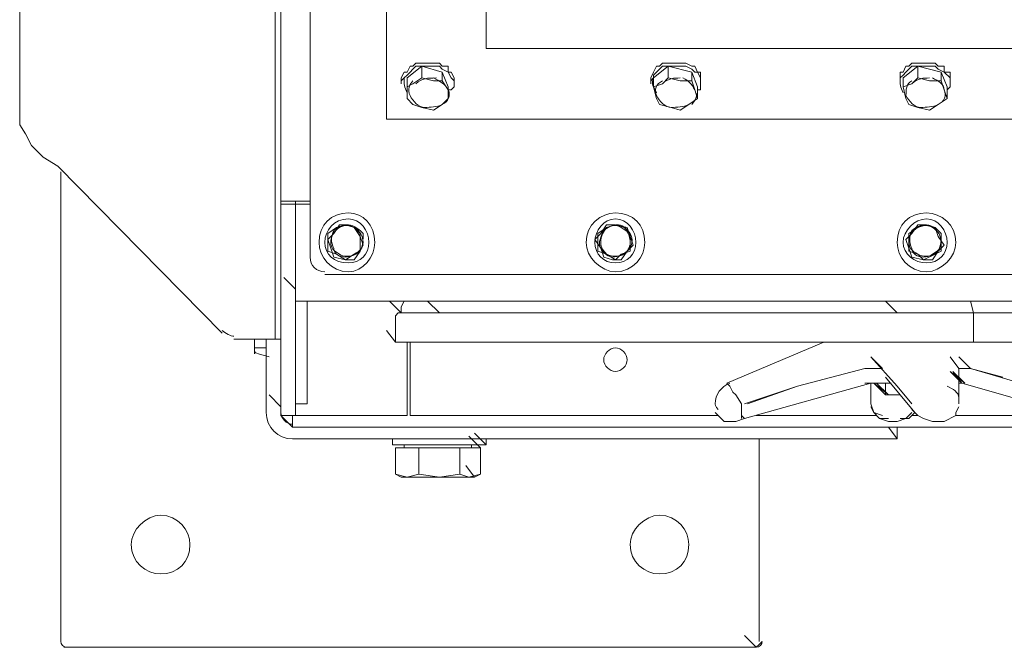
# Model space of a CAD drawing. Header units: millimetres. Extents: x -300186 to 535068, y -28581 to 763298.
# Tile 254 of 256: x 12498 to 12894, y 190009 to 190261. Entities that reach past the tile are written whole.
import ezdxf

# ---------------------------------------------------------------- set-up
doc = ezdxf.new("R2010")
doc.units = ezdxf.units.MM
doc.header["$LTSCALE"] = 10
doc.layers.add('koty', color=6, linetype='Continuous', lineweight=9)
doc.layers.add('NS_tenka', color=252, linetype='Continuous', lineweight=18)
doc.layers.add('popisky', color=6, linetype='Continuous')

# ---------------------------------------------------------------- blocks, each defined once
blk = doc.blocks.new('A$C12ac11e3')
at = {"layer": 'NS_tenka'}
for p, q in [((-952.32, 3786.46), (-952.32, 5357.31)), ((-940.53, 4814.05), (-940.53, 3764.07)), ((-954.67, 3731.07), (-954.67, 4789.31)), ((-1057.2, 3817.1), (-1057.2, 4704.46)), ((-909.89, 4284.94), (-909.89, 3819.46)), ((-869.83, 4256.65), (-869.83, 3847.74)), ((-869.83, 3847.74), (-17.82, 3847.74)), ((-17.82, 3847.74), (-869.83, 3847.74)), ((-869.83, 3847.74), (-869.83, 3847.74)), ((-901.64, 3835.96), (-895.75, 3840.67)), ((-901.64, 3838.31), (-900.46, 3840.67)), ((-900.46, 3840.67), (-899.29, 3840.67)), ((-900.46, 3838.31), (-899.29, 3839.49)), ((-899.29, 3840.67), (-898.11, 3841.85)), ((-899.29, 3839.49), (-898.11, 3840.67)), ((-898.11, 3841.85), (-895.75, 3841.85)), ((-898.11, 3840.67), (-895.75, 3840.67)), ((-895.75, 3841.85), (-894.57, 3841.85)), ((-895.75, 3840.67), (-895.75, 3835.96)), ((-895.75, 3840.67), (-887.5, 3838.31)), ((-895.75, 3840.67), (-894.57, 3840.67)), ((-894.57, 3841.85), (-892.22, 3841.85)), ((-894.57, 3840.67), (-892.22, 3840.67)), ((-892.22, 3841.85), (-891.04, 3841.85)), ((-892.22, 3840.67), (-891.04, 3840.67)), ((-891.04, 3841.85), (-888.68, 3841.85)), ((-891.04, 3840.67), (-888.68, 3840.67)), ((-888.68, 3841.85), (-887.5, 3840.67)), ((-888.68, 3840.67), (-887.5, 3839.49)), ((-887.5, 3840.67), (-885.14, 3840.67)), ((-887.5, 3839.49), (-885.14, 3838.31)), ((-885.14, 3840.67), (-885.14, 3838.31)), ((-802.65, 3835.96), (-796.76, 3840.67)), ((-802.65, 3838.31), (-801.48, 3840.67)), ((-801.48, 3840.67), (-800.3, 3840.67)), ((-801.48, 3838.31), (-800.3, 3839.49)), ((-800.3, 3840.67), (-799.12, 3841.85)), ((-800.3, 3839.49), (-799.12, 3840.67)), ((-799.12, 3841.85), (-796.76, 3841.85)), ((-799.12, 3840.67), (-796.76, 3840.67)), ((-796.76, 3841.85), (-794.41, 3841.85)), ((-796.76, 3840.67), (-796.76, 3835.96)), ((-796.76, 3840.67), (-787.33, 3838.31)), ((-796.76, 3840.67), (-794.41, 3840.67)), ((-794.41, 3841.85), (-793.23, 3841.85)), ((-794.41, 3840.67), (-793.23, 3840.67)), ((-793.23, 3841.85), (-790.87, 3841.85)), ((-793.23, 3840.67), (-790.87, 3840.67)), ((-790.87, 3841.85), (-789.69, 3841.85)), ((-790.87, 3840.67), (-789.69, 3840.67)), ((-789.69, 3841.85), (-787.33, 3840.67)), ((-789.69, 3840.67), (-787.33, 3839.49)), ((-787.33, 3840.67), (-786.16, 3840.67)), ((-787.33, 3839.49), (-786.16, 3838.31)), ((-786.16, 3840.67), (-784.98, 3838.31)), ((-702.49, 3835.96), (-696.6, 3840.67)), ((-702.49, 3838.31), (-701.31, 3840.67)), ((-701.31, 3840.67), (-700.13, 3840.67)), ((-701.31, 3838.31), (-700.13, 3839.49)), ((-700.13, 3840.67), (-698.95, 3841.85)), ((-700.13, 3839.49), (-698.95, 3840.67)), ((-698.95, 3841.85), (-696.6, 3841.85)), ((-698.95, 3840.67), (-696.6, 3840.67)), ((-696.6, 3841.85), (-694.24, 3841.85)), ((-696.6, 3840.67), (-696.6, 3835.96)), ((-696.6, 3840.67), (-687.17, 3838.31)), ((-696.6, 3840.67), (-694.24, 3840.67)), ((-694.24, 3841.85), (-693.06, 3841.85)), ((-694.24, 3840.67), (-693.06, 3840.67)), ((-693.06, 3841.85), (-690.7, 3841.85)), ((-693.06, 3840.67), (-690.7, 3840.67)), ((-690.7, 3841.85), (-689.53, 3841.85)), ((-690.7, 3840.67), (-689.53, 3840.67)), ((-689.53, 3841.85), (-688.35, 3840.67)), ((-689.53, 3840.67), (-688.35, 3839.49)), ((-688.35, 3840.67), (-685.99, 3840.67)), ((-688.35, 3839.49), (-685.99, 3838.31)), ((-685.99, 3840.67), (-685.99, 3838.31)), ((-904, 3835.96), (-902.82, 3838.31)), ((-904, 3835.96), (-904, 3833.6)), ((-904, 3834.78), (-902.82, 3835.96)), ((-904, 3835.96), (-904, 3835.96)), ((-902.82, 3838.31), (-901.64, 3838.31)), ((-902.82, 3835.96), (-901.64, 3837.13)), ((-901.64, 3837.13), (-900.46, 3838.31)), ((-901.64, 3832.42), (-901.64, 3835.96)), ((-895.75, 3835.96), (-899.29, 3833.6)), ((-891.04, 3834.78), (-895.75, 3835.96)), ((-895.75, 3835.96), (-895.75, 3835.96)), ((-887.5, 3838.31), (-887.5, 3834.78)), ((-887.5, 3838.31), (-885.14, 3832.42)), ((-885.14, 3838.31), (-885.14, 3838.31)), ((-885.14, 3838.31), (-883.97, 3835.96)), ((-885.14, 3838.31), (-883.97, 3838.31)), ((-883.97, 3838.31), (-882.79, 3835.96)), ((-883.97, 3835.96), (-882.79, 3834.78)), ((-882.79, 3833.6), (-882.79, 3835.96)), ((-882.79, 3835.96), (-882.79, 3835.96)), ((-882.79, 3835.96), (-882.79, 3835.96)), ((-803.83, 3835.96), (-802.65, 3838.31)), ((-803.83, 3835.96), (-803.83, 3833.6)), ((-803.83, 3834.78), (-802.65, 3835.96)), ((-803.83, 3835.96), (-803.83, 3835.96)), ((-802.65, 3837.13), (-801.48, 3838.31)), ((-802.65, 3838.31), (-802.65, 3838.31)), ((-802.65, 3835.96), (-802.65, 3837.13)), ((-802.65, 3832.42), (-802.65, 3835.96)), ((-796.76, 3835.96), (-799.12, 3833.6)), ((-792.05, 3834.78), (-796.76, 3835.96)), ((-796.76, 3835.96), (-796.76, 3835.96)), ((-787.33, 3838.31), (-787.33, 3834.78)), ((-787.33, 3838.31), (-784.98, 3832.42)), ((-786.16, 3838.31), (-784.98, 3838.31)), ((-784.98, 3838.31), (-783.8, 3835.96)), ((-784.98, 3838.31), (-783.8, 3838.31)), ((-783.8, 3838.31), (-783.8, 3835.96)), ((-783.8, 3833.6), (-783.8, 3835.96)), ((-783.8, 3835.96), (-783.8, 3835.96)), ((-783.8, 3835.96), (-783.8, 3834.78)), ((-783.8, 3835.96), (-783.8, 3835.96)), ((-703.67, 3835.96), (-703.67, 3838.31)), ((-703.67, 3838.31), (-702.49, 3838.31)), ((-703.67, 3835.96), (-702.49, 3837.13)), ((-703.67, 3835.96), (-703.67, 3833.6)), ((-703.67, 3834.78), (-703.67, 3835.96)), ((-703.67, 3835.96), (-703.67, 3835.96)), ((-702.49, 3837.13), (-701.31, 3838.31)), ((-702.49, 3832.42), (-702.49, 3835.96)), ((-696.6, 3835.96), (-698.95, 3833.6)), ((-691.88, 3834.78), (-696.6, 3835.96)), ((-696.6, 3835.96), (-696.6, 3835.96)), ((-687.17, 3838.31), (-687.17, 3834.78)), ((-687.17, 3838.31), (-684.81, 3832.42)), ((-685.99, 3838.31), (-685.99, 3838.31)), ((-685.99, 3838.31), (-683.63, 3835.96)), ((-685.99, 3838.31), (-683.63, 3838.31)), ((-683.63, 3838.31), (-683.63, 3835.96)), ((-683.63, 3833.6), (-683.63, 3835.96)), ((-683.63, 3835.96), (-683.63, 3835.96)), ((-683.63, 3835.96), (-683.63, 3834.78)), ((-683.63, 3835.96), (-683.63, 3835.96)), ((-904, 3833.6), (-904, 3833.6)), ((-899.29, 3833.6), (-901.64, 3832.42)), ((-901.64, 3832.42), (-901.64, 3827.71)), ((-887.5, 3834.78), (-891.04, 3834.78)), ((-885.14, 3831.24), (-887.5, 3834.78)), ((-887.5, 3834.78), (-887.5, 3834.78)), ((-885.14, 3832.42), (-885.14, 3827.71)), ((-885.14, 3827.71), (-885.14, 3831.24)), ((-883.97, 3831.24), (-885.14, 3831.24)), ((-882.79, 3832.42), (-883.97, 3831.24)), ((-882.79, 3834.78), (-882.79, 3833.6)), ((-882.79, 3833.6), (-882.79, 3832.42)), ((-803.83, 3833.6), (-803.83, 3833.6)), ((-799.12, 3833.6), (-802.65, 3832.42)), ((-802.65, 3832.42), (-801.48, 3827.71)), ((-787.33, 3834.78), (-792.05, 3834.78)), ((-786.16, 3831.24), (-787.33, 3834.78)), ((-787.33, 3834.78), (-787.33, 3834.78)), ((-784.98, 3827.71), (-786.16, 3831.24)), ((-784.98, 3832.42), (-784.98, 3827.71)), ((-783.8, 3831.24), (-784.98, 3831.24)), ((-783.8, 3834.78), (-783.8, 3833.6)), ((-783.8, 3833.6), (-783.8, 3832.42)), ((-783.8, 3832.42), (-783.8, 3831.24)), ((-703.67, 3833.6), (-703.67, 3833.6)), ((-698.95, 3833.6), (-702.49, 3832.42)), ((-702.49, 3832.42), (-701.31, 3827.71)), ((-687.17, 3834.78), (-691.88, 3834.78)), ((-685.99, 3831.24), (-687.17, 3834.78)), ((-687.17, 3834.78), (-687.17, 3834.78)), ((-684.81, 3827.71), (-685.99, 3831.24)), ((-684.81, 3832.42), (-684.81, 3827.71)), ((-683.63, 3832.42), (-684.81, 3831.24)), ((-683.63, 3834.78), (-683.63, 3833.6)), ((-683.63, 3833.6), (-683.63, 3832.42)), ((-901.64, 3827.71), (-901.64, 3827.71)), ((-901.64, 3827.71), (-899.29, 3825.35)), ((-887.5, 3825.35), (-885.14, 3827.71)), ((-885.14, 3827.71), (-885.14, 3827.71)), ((-801.48, 3827.71), (-801.48, 3827.71)), ((-801.48, 3827.71), (-800.3, 3825.35)), ((-788.51, 3825.35), (-784.98, 3827.71)), ((-784.98, 3827.71), (-784.98, 3827.71)), ((-701.31, 3827.71), (-701.31, 3827.71)), ((-701.31, 3827.71), (-700.13, 3825.35)), ((-688.35, 3825.35), (-684.81, 3827.71)), ((-684.81, 3827.71), (-684.81, 3827.71)), ((-899.29, 3825.35), (-895.75, 3824.17)), ((-895.75, 3824.17), (-891.04, 3822.99)), ((-891.04, 3822.99), (-887.5, 3825.35)), ((-800.3, 3825.35), (-795.58, 3824.17)), ((-795.58, 3824.17), (-792.05, 3822.99)), ((-792.05, 3822.99), (-788.51, 3825.35)), ((-700.13, 3825.35), (-696.6, 3824.17)), ((-696.6, 3824.17), (-691.88, 3822.99)), ((-691.88, 3822.99), (-688.35, 3825.35)), ((-909.89, 3819.46), (22.25, 3819.46)), ((-1054.84, 3813.56), (-1057.2, 3817.1)), ((-1052.48, 3808.85), (-1054.84, 3813.56)), ((-1047.77, 3804.14), (-1052.48, 3808.85)), ((-1041.88, 3800.6), (-1047.77, 3804.14)), ((-975.88, 3733.43), (-1041.88, 3800.6)), ((-1041.88, 3800.6), (-1041.88, 3800.6)), ((-1040.7, 3798.25), (-1040.7, 3609.7)), ((-941.71, 3786.46), (-952.32, 3786.46)), ((-952.32, 3786.46), (-952.32, 3785.28)), ((-946.42, 3785.28), (-952.32, 3785.28)), ((-952.32, 3785.28), (-952.32, 3712.22)), ((-952.32, 3785.28), (-952.32, 3785.28)), ((-946.42, 3785.28), (-946.42, 3786.46)), ((-946.42, 3786.46), (-946.42, 3786.46)), ((-946.42, 3712.22), (-946.42, 3785.28)), ((-940.53, 3785.28), (-946.42, 3785.28)), ((-946.42, 3785.28), (-946.42, 3755.82)), ((-940.53, 3786.46), (-941.71, 3786.46)), ((-929.92, 3775.86), (-933.46, 3773.5)), ((-928.75, 3777.03), (-931.1, 3773.5)), ((-926.39, 3777.03), (-929.92, 3775.86)), ((-925.21, 3777.03), (-928.75, 3777.03)), ((-922.85, 3775.86), (-926.39, 3777.03)), ((-922.85, 3775.86), (-925.21, 3777.03)), ((-920.5, 3773.5), (-922.85, 3775.86)), ((-920.5, 3772.32), (-922.85, 3775.86)), ((-821.51, 3775.86), (-825.04, 3773.5)), ((-821.51, 3777.03), (-823.87, 3773.5)), ((-817.97, 3777.03), (-821.51, 3775.86)), ((-817.97, 3777.03), (-821.51, 3777.03)), ((-815.62, 3775.86), (-817.97, 3777.03)), ((-813.26, 3775.86), (-817.97, 3777.03)), ((-812.08, 3773.5), (-815.62, 3775.86)), ((-812.08, 3772.32), (-813.26, 3775.86)), ((-696.6, 3775.86), (-700.13, 3773.5)), ((-696.6, 3777.03), (-698.95, 3773.5)), ((-694.24, 3777.03), (-696.6, 3775.86)), ((-693.06, 3777.03), (-696.6, 3777.03)), ((-689.53, 3775.86), (-694.24, 3777.03)), ((-689.53, 3775.86), (-693.06, 3777.03)), ((-687.17, 3773.5), (-689.53, 3775.86)), ((-688.35, 3772.32), (-689.53, 3775.86)), ((-933.46, 3773.5), (-933.46, 3769.96)), ((-931.1, 3773.5), (-933.46, 3771.14)), ((-920.5, 3769.96), (-920.5, 3773.5)), ((-919.32, 3768.78), (-920.5, 3772.32)), ((-823.87, 3773.5), (-826.22, 3771.14)), ((-825.04, 3773.5), (-825.04, 3769.96)), ((-812.08, 3769.96), (-812.08, 3773.5)), ((-810.9, 3768.78), (-812.08, 3772.32)), ((-698.95, 3773.5), (-701.31, 3771.14)), ((-700.13, 3773.5), (-700.13, 3769.96)), ((-685.99, 3768.78), (-688.35, 3772.32)), ((-687.17, 3769.96), (-687.17, 3773.5)), ((-933.46, 3771.14), (-932.28, 3767.61)), ((-933.46, 3769.96), (-933.46, 3766.43)), ((-920.5, 3766.43), (-920.5, 3769.96)), ((-920.5, 3766.43), (-919.32, 3768.78)), ((-826.22, 3771.14), (-823.87, 3767.61)), ((-825.04, 3769.96), (-825.04, 3766.43)), ((-813.26, 3766.43), (-810.9, 3768.78)), ((-812.08, 3766.43), (-812.08, 3769.96)), ((-701.31, 3771.14), (-700.13, 3767.61)), ((-700.13, 3769.96), (-700.13, 3766.43)), ((-688.35, 3766.43), (-685.99, 3768.78)), ((-687.17, 3766.43), (-687.17, 3769.96)), ((-940.53, 3764.07), (-940.53, 3764.07)), ((-933.46, 3766.43), (-929.92, 3765.25)), ((-932.28, 3767.61), (-931.1, 3764.07)), ((-931.1, 3764.07), (-926.39, 3762.89)), ((-929.92, 3765.25), (-926.39, 3762.89)), ((-926.39, 3762.89), (-922.85, 3765.25)), ((-922.85, 3765.25), (-920.5, 3766.43)), ((-922.85, 3762.89), (-920.5, 3766.43)), ((-825.04, 3766.43), (-821.51, 3765.25)), ((-823.87, 3767.61), (-822.69, 3764.07)), ((-822.69, 3764.07), (-819.15, 3762.89)), ((-821.51, 3765.25), (-817.97, 3762.89)), ((-817.97, 3762.89), (-815.62, 3765.25)), ((-815.62, 3765.25), (-812.08, 3766.43)), ((-815.62, 3762.89), (-813.26, 3766.43)), ((-700.13, 3767.61), (-698.95, 3764.07)), ((-700.13, 3766.43), (-696.6, 3765.25)), ((-698.95, 3764.07), (-694.24, 3762.89)), ((-696.6, 3765.25), (-694.24, 3762.89)), ((-694.24, 3762.89), (-689.53, 3765.25)), ((-690.7, 3762.89), (-688.35, 3766.43)), ((-689.53, 3765.25), (-687.17, 3766.43)), ((-926.39, 3762.89), (-922.85, 3762.89)), ((-819.15, 3762.89), (-815.62, 3762.89)), ((-694.24, 3762.89), (-690.7, 3762.89)), ((-934.64, 3757), (46.99, 3757)), ((-946.42, 3751.11), (-951.14, 3755.82)), ((-951.14, 3755.82), (-951.14, 3755.82)), ((-946.42, 3746.39), (-946.42, 3755.82)), ((-946.42, 3755.82), (-946.42, 3755.82)), ((-946.42, 3746.39), (-941.71, 3746.39)), ((-941.71, 3746.39), (-941.71, 3718.11)), ((54.06, 3746.39), (-941.71, 3746.39)), ((-941.71, 3746.39), (-941.71, 3746.39)), ((-904, 3741.68), (-908.71, 3746.39)), ((-908.71, 3746.39), (-908.71, 3746.39)), ((-904, 3741.68), (-908.71, 3746.39)), ((-908.71, 3746.39), (-908.71, 3746.39)), ((-902.82, 3746.39), (-904, 3744.04)), ((-904, 3744.04), (-902.82, 3746.39)), ((-888.68, 3741.68), (-893.39, 3746.39)), ((-893.39, 3746.39), (-893.39, 3746.39)), ((-704.84, 3741.68), (-709.56, 3746.39)), ((-709.56, 3746.39), (-709.56, 3746.39)), ((-675.38, 3746.39), (-674.21, 3741.68)), ((-905.18, 3741.68), (-906.36, 3740.5)), ((-906.36, 3740.5), (-905.18, 3741.68)), ((-906.36, 3740.5), (-906.36, 3729.9)), ((-906.36, 3729.9), (-906.36, 3740.5)), ((-905.18, 3741.68), (-904, 3741.68)), ((-904, 3744.04), (-904, 3741.68)), ((-904, 3741.68), (-904, 3744.04)), ((-904, 3741.68), (-904, 3741.68)), ((-904, 3741.68), (-901.64, 3741.68)), ((-901.64, 3741.68), (-904, 3741.68)), ((-904, 3741.68), (-904, 3741.68)), ((-904, 3741.68), (-904, 3741.68)), ((-904, 3741.68), (-904, 3741.68)), ((-902.82, 3741.68), (-904, 3741.68)), ((-899.29, 3741.68), (-902.82, 3741.68)), ((-901.64, 3741.68), (-900.46, 3741.68)), ((-899.29, 3741.68), (-901.64, 3741.68)), ((-900.46, 3741.68), (-896.93, 3741.68)), ((-896.93, 3741.68), (-899.29, 3741.68)), ((-896.93, 3741.68), (-899.29, 3741.68)), ((-896.93, 3741.68), (-893.39, 3741.68)), ((-892.22, 3741.68), (-896.93, 3741.68)), ((-894.57, 3741.68), (-896.93, 3741.68)), ((-885.14, 3741.68), (-894.57, 3741.68)), ((-893.39, 3741.68), (-888.68, 3741.68)), ((-887.5, 3741.68), (-892.22, 3741.68)), ((-888.68, 3741.68), (-887.5, 3741.68)), ((-888.68, 3741.68), (-876.9, 3741.68)), ((-887.5, 3741.68), (-887.5, 3741.68)), ((-876.9, 3741.68), (-887.5, 3741.68)), ((-874.54, 3741.68), (-885.14, 3741.68)), ((-876.9, 3741.68), (-863.93, 3741.68)), ((-863.93, 3741.68), (-876.9, 3741.68)), ((-862.75, 3741.68), (-874.54, 3741.68)), ((-863.93, 3741.68), (-849.79, 3741.68)), ((-848.61, 3741.68), (-863.93, 3741.68)), ((-849.79, 3741.68), (-862.75, 3741.68)), ((-849.79, 3741.68), (-832.12, 3741.68)), ((-834.47, 3741.68), (-849.79, 3741.68)), ((-832.12, 3741.68), (-848.61, 3741.68)), ((-817.97, 3741.68), (-834.47, 3741.68)), ((-832.12, 3741.68), (-813.26, 3741.68)), ((-812.08, 3741.68), (-832.12, 3741.68)), ((-799.12, 3741.68), (-817.97, 3741.68)), ((-813.26, 3741.68), (-793.23, 3741.68)), ((-792.05, 3741.68), (-812.08, 3741.68)), ((-780.26, 3741.68), (-799.12, 3741.68)), ((-793.23, 3741.68), (-769.66, 3741.68)), ((-769.66, 3741.68), (-792.05, 3741.68)), ((-760.23, 3741.68), (-780.26, 3741.68)), ((-769.66, 3741.68), (-723.7, 3741.68)), ((-723.7, 3741.68), (-769.66, 3741.68)), ((-717.81, 3741.68), (-760.23, 3741.68)), ((-723.7, 3741.68), (-674.21, 3741.68)), ((-674.21, 3741.68), (-723.7, 3741.68)), ((-674.21, 3741.68), (-717.81, 3741.68)), ((-674.21, 3741.68), (-674.21, 3740.5)), ((-674.21, 3741.68), (-674.21, 3741.68)), ((-674.21, 3741.68), (-674.21, 3741.68)), ((-635.32, 3741.68), (-674.21, 3741.68)), ((-667.13, 3741.68), (-674.21, 3741.68)), ((-674.21, 3741.68), (-674.21, 3741.68)), ((-635.32, 3741.68), (-674.21, 3741.68)), ((-674.21, 3740.5), (-674.21, 3729.9)), ((-906.36, 3729.9), (-909.89, 3734.61)), ((-909.89, 3734.61), (-909.89, 3734.61)), ((-906.36, 3729.9), (-909.89, 3734.61)), ((-954.67, 3731.07), (-971.17, 3731.07)), ((-971.17, 3731.07), (-971.17, 3731.07)), ((-962.92, 3731.07), (-962.92, 3727.54)), ((-958.21, 3731.07), (-958.21, 3701.61)), ((-952.32, 3731.07), (-954.67, 3731.07)), ((-952.32, 3731.07), (-952.32, 3703.97)), ((-952.32, 3731.07), (-952.32, 3703.97)), ((-905.18, 3729.9), (-906.36, 3729.9)), ((-905.18, 3729.9), (-906.36, 3729.9)), ((-904, 3729.9), (-905.18, 3729.9)), ((-902.82, 3729.9), (-905.18, 3729.9)), ((-901.64, 3729.9), (-904, 3729.9)), ((-901.64, 3729.9), (-902.82, 3729.9)), ((-898.11, 3729.9), (-901.64, 3729.9)), ((-898.11, 3729.9), (-901.64, 3729.9)), ((-901.64, 3729.9), (-901.64, 3700.44)), ((-900.46, 3700.44), (-900.46, 3729.9)), ((-894.57, 3729.9), (-898.11, 3729.9)), ((-894.57, 3729.9), (-898.11, 3729.9)), ((-888.68, 3729.9), (-894.57, 3729.9)), ((-888.68, 3729.9), (-894.57, 3729.9)), ((-878.07, 3729.9), (-888.68, 3729.9)), ((-878.07, 3729.9), (-888.68, 3729.9)), ((-865.11, 3729.9), (-878.07, 3729.9)), ((-863.93, 3729.9), (-878.07, 3729.9)), ((-849.79, 3729.9), (-865.11, 3729.9)), ((-849.79, 3729.9), (-863.93, 3729.9)), ((-832.12, 3729.9), (-849.79, 3729.9)), ((-832.12, 3729.9), (-849.79, 3729.9)), ((-813.26, 3729.9), (-832.12, 3729.9)), ((-813.26, 3729.9), (-832.12, 3729.9)), ((-793.23, 3729.9), (-813.26, 3729.9)), ((-793.23, 3729.9), (-813.26, 3729.9)), ((-770.84, 3729.9), (-793.23, 3729.9)), ((-769.66, 3729.9), (-793.23, 3729.9)), ((-734.31, 3729.9), (-773.19, 3713.4)), ((-723.7, 3729.9), (-770.84, 3729.9)), ((-722.52, 3729.9), (-769.66, 3729.9)), ((-674.21, 3729.9), (-723.7, 3729.9)), ((-674.21, 3729.9), (-722.52, 3729.9)), ((-635.32, 3729.9), (-674.21, 3729.9)), ((-635.32, 3729.9), (-674.21, 3729.9)), ((-962.92, 3727.54), (-958.21, 3727.54)), ((-962.92, 3727.54), (-962.92, 3725.18)), ((-962.92, 3725.18), (-962.92, 3725.18)), ((-710.74, 3719.29), (-715.45, 3724)), ((-715.45, 3724), (-704.84, 3712.22)), ((-680.1, 3719.29), (-683.63, 3724)), ((-675.38, 3719.29), (-680.1, 3724)), ((-941.71, 3718.11), (-941.71, 3705.15)), ((-744.91, 3712.22), (-717.81, 3719.29)), ((-717.81, 3719.29), (-744.91, 3712.22)), ((-717.81, 3719.29), (-716.63, 3719.29)), ((-716.63, 3719.29), (-713.09, 3719.29)), ((-713.09, 3719.29), (-710.74, 3719.29)), ((-678.92, 3713.4), (-683.63, 3718.11)), ((-683.63, 3718.11), (-677.74, 3713.4)), ((-677.74, 3713.4), (-682.45, 3718.11)), ((-682.45, 3718.11), (-678.92, 3713.4)), ((-680.1, 3705.15), (-680.1, 3719.29)), ((-680.1, 3719.29), (-680.1, 3719.29)), ((-680.1, 3712.22), (-680.1, 3719.29)), ((-680.1, 3719.29), (-677.74, 3719.29)), ((-677.74, 3719.29), (-675.38, 3719.29)), ((-675.38, 3719.29), (-675.38, 3719.29)), ((-675.38, 3719.29), (-675.38, 3719.29)), ((-675.38, 3719.29), (-662.42, 3715.76)), ((-647.1, 3711.04), (-675.38, 3719.29)), ((-773.19, 3713.4), (-773.19, 3713.4)), ((-772.02, 3712.22), (-773.19, 3713.4)), ((-766.12, 3699.26), (-715.45, 3713.4)), ((-714.27, 3713.4), (-717.81, 3713.4)), ((-717.81, 3713.4), (-717.81, 3713.4)), ((-716.63, 3713.4), (-715.45, 3713.4)), ((-715.45, 3713.4), (-715.45, 3705.15)), ((-715.45, 3713.4), (-715.45, 3713.4)), ((-709.56, 3708.68), (-714.27, 3713.4)), ((-714.27, 3713.4), (-708.38, 3708.68)), ((-711.92, 3713.4), (-714.27, 3713.4)), ((-708.38, 3708.68), (-713.09, 3713.4)), ((-713.09, 3713.4), (-713.09, 3713.4)), ((-708.38, 3708.68), (-713.09, 3713.4)), ((-713.09, 3713.4), (-713.09, 3713.4)), ((-708.38, 3708.68), (-713.09, 3713.4)), ((-713.09, 3713.4), (-713.09, 3713.4)), ((-710.74, 3713.4), (-711.92, 3713.4)), ((-708.38, 3713.4), (-710.74, 3713.4)), ((-710.74, 3713.4), (-710.74, 3713.4)), ((-709.56, 3715.76), (-697.77, 3701.61)), ((-709.56, 3713.4), (-709.56, 3708.68)), ((-707.2, 3713.4), (-708.38, 3713.4)), ((-708.38, 3713.4), (-708.38, 3713.4)), ((-680.1, 3713.4), (-678.92, 3713.4)), ((-678.92, 3713.4), (-629.43, 3699.26)), ((-662.42, 3715.76), (-662.42, 3715.76)), ((-952.32, 3703.97), (-957.03, 3708.68)), ((-952.32, 3700.44), (-952.32, 3712.22)), ((-946.42, 3712.22), (-946.42, 3700.44)), ((-770.84, 3709.86), (-772.02, 3712.22)), ((-769.66, 3708.68), (-770.84, 3709.86)), ((-767.3, 3705.15), (-769.66, 3708.68)), ((-766.12, 3705.15), (-744.91, 3712.22)), ((-744.91, 3712.22), (-764.94, 3705.15)), ((-709.56, 3708.68), (-709.56, 3708.68)), ((-708.38, 3708.68), (-709.56, 3708.68)), ((-708.38, 3708.68), (-708.38, 3708.68)), ((-708.38, 3708.68), (-707.2, 3708.68)), ((-708.38, 3708.68), (-703.67, 3708.68)), ((-707.2, 3708.68), (-708.38, 3708.68)), ((-708.38, 3708.68), (-708.38, 3708.68)), ((-707.2, 3708.68), (-703.67, 3708.68)), ((-703.67, 3708.68), (-707.2, 3708.68)), ((-704.84, 3712.22), (-698.95, 3705.15)), ((-680.1, 3705.15), (-680.1, 3712.22)), ((-941.71, 3705.15), (-946.42, 3705.15)), ((-767.3, 3700.44), (-767.3, 3705.15)), ((-715.45, 3705.15), (-715.45, 3705.15)), ((-714.27, 3701.61), (-715.45, 3705.15)), ((-958.21, 3701.61), (-958.21, 3701.61)), ((-952.32, 3701.61), (-952.32, 3703.97)), ((-952.32, 3703.97), (-952.32, 3703.97)), ((-952.32, 3703.97), (-952.32, 3701.61)), ((-952.32, 3703.97), (-952.32, 3703.97)), ((-952.32, 3703.97), (-952.32, 3703.97)), ((-952.32, 3703.97), (-952.32, 3703.97)), ((-952.32, 3701.61), (-952.32, 3701.61)), ((-777.91, 3701.61), (-776.73, 3700.44)), ((-767.3, 3700.44), (-767.3, 3703.97)), ((-715.45, 3703.97), (-714.27, 3701.61)), ((-714.27, 3701.61), (-711.92, 3699.26)), ((-710.74, 3700.44), (-714.27, 3701.61)), ((-701.31, 3699.26), (-698.95, 3701.61)), ((-698.95, 3702.79), (-696.6, 3700.44)), ((-698.95, 3700.44), (-697.77, 3701.61)), ((-697.77, 3701.61), (-697.77, 3701.61)), ((-697.77, 3701.61), (-697.77, 3701.61)), ((-681.28, 3701.61), (-680.1, 3703.97)), ((-681.28, 3700.44), (-681.28, 3701.61)), ((-947.6, 3695.72), (-952.32, 3700.44)), ((-952.32, 3700.44), (-952.32, 3700.44)), ((-946.42, 3700.44), (-952.32, 3700.44)), ((-947.6, 3695.72), (-947.6, 3700.44)), ((-946.42, 3700.44), (-945.24, 3700.44)), ((-945.24, 3700.44), (-945.24, 3700.44)), ((-945.24, 3700.44), (-904, 3700.44)), ((-904, 3700.44), (-904, 3700.44)), ((-901.64, 3700.44), (-904, 3700.44)), ((-776.73, 3700.44), (-900.46, 3700.44)), ((-776.73, 3700.44), (-774.37, 3698.08)), ((-774.37, 3698.08), (-772.02, 3698.08)), ((-772.02, 3698.08), (-769.66, 3698.08)), ((-769.66, 3698.08), (-766.12, 3699.26)), ((-767.3, 3699.26), (-767.3, 3700.44)), ((-766.12, 3699.26), (-767.3, 3700.44)), ((-713.09, 3700.44), (-761.41, 3700.44)), ((-761.41, 3700.44), (-761.41, 3700.44)), ((-711.92, 3699.26), (-708.38, 3698.08)), ((-708.38, 3699.26), (-711.92, 3699.26)), ((-711.92, 3699.26), (-711.92, 3699.26)), ((-708.38, 3698.08), (-704.84, 3698.08)), ((-704.84, 3698.08), (-701.31, 3699.26)), ((-700.13, 3699.26), (-703.67, 3699.26)), ((-698.95, 3700.44), (-700.13, 3699.26)), ((-696.6, 3700.44), (-698.95, 3700.44)), ((-698.95, 3700.44), (-698.95, 3700.44)), ((-696.6, 3700.44), (-694.24, 3699.26)), ((-694.24, 3699.26), (-690.7, 3698.08)), ((-690.7, 3698.08), (-685.99, 3698.08)), ((-685.99, 3698.08), (-681.28, 3700.44)), ((-632.96, 3700.44), (-681.28, 3700.44)), ((-681.28, 3700.44), (-681.28, 3700.44)), ((59.96, 3695.72), (-947.6, 3695.72)), ((-869.83, 3688.65), (-874.54, 3693.37)), ((-874.54, 3693.37), (-874.54, 3693.37)), ((-704.84, 3691.01), (-708.38, 3695.72)), ((-704.84, 3695.72), (-704.84, 3691.01)), ((-704.84, 3695.72), (-704.84, 3691.01)), ((-704.84, 3691.01), (-947.6, 3691.01)), ((-907.53, 3691.01), (-907.53, 3688.65)), ((-872.18, 3687.47), (-876.9, 3692.19)), ((-869.83, 3688.65), (-869.83, 3691.01)), ((-869.83, 3691.01), (-869.83, 3691.01)), ((-869.83, 3688.65), (-869.83, 3691.01)), ((-869.83, 3691.01), (-869.83, 3691.01)), ((-760.23, 3691.01), (-760.23, 3609.7)), ((-760.23, 3609.7), (-760.23, 3691.01)), ((-907.53, 3688.65), (-907.53, 3688.65)), ((-907.53, 3688.65), (-869.83, 3688.65)), ((-906.36, 3676.87), (-906.36, 3687.47)), ((-906.36, 3687.47), (-896.93, 3687.47)), ((-902.82, 3688.65), (-902.82, 3687.47)), ((-902.82, 3687.47), (-902.82, 3687.47)), ((-896.93, 3676.87), (-896.93, 3687.47)), ((-896.93, 3687.47), (-880.43, 3687.47)), ((-880.43, 3676.87), (-880.43, 3687.47)), ((-872.18, 3687.47), (-880.43, 3687.47)), ((-875.72, 3687.47), (-875.72, 3688.65)), ((-875.72, 3688.65), (-875.72, 3688.65)), ((-875.72, 3687.47), (-875.72, 3688.65)), ((-875.72, 3688.65), (-875.72, 3688.65)), ((-872.18, 3676.87), (-872.18, 3687.47)), ((-872.18, 3676.87), (-872.18, 3687.47)), ((-869.83, 3688.65), (-869.83, 3688.65)), ((-874.54, 3675.69), (-878.07, 3680.4)), ((-878.07, 3680.4), (-878.07, 3680.4)), ((-906.36, 3676.87), (-904, 3675.69)), ((-901.64, 3675.69), (-906.36, 3676.87)), ((-904, 3675.69), (-904, 3675.69)), ((-901.64, 3675.69), (-904, 3675.69)), ((-904, 3675.69), (-904, 3675.69)), ((-896.93, 3676.87), (-901.64, 3675.69)), ((-901.64, 3675.69), (-888.68, 3675.69)), ((-888.68, 3675.69), (-896.93, 3676.87)), ((-880.43, 3676.87), (-888.68, 3675.69)), ((-888.68, 3675.69), (-876.9, 3675.69)), ((-876.9, 3675.69), (-880.43, 3676.87)), ((-876.9, 3675.69), (-872.18, 3676.87)), ((-876.9, 3675.69), (-874.54, 3675.69)), ((-874.54, 3675.69), (-872.18, 3676.87)), ((-874.54, 3675.69), (-874.54, 3675.69)), ((-872.18, 3676.87), (-872.18, 3676.87)), ((-1040.7, 3609.7), (-1040.7, 3609.7)), ((-761.41, 3607.34), (-766.12, 3612.05)), ((-766.12, 3612.05), (-766.12, 3612.05)), ((-1039.52, 3607.34), (-761.41, 3607.34)), ((-761.41, 3607.34), (-761.41, 3607.34))]:
    blk.add_line(p, q, dxfattribs=at)
for points in [[(-902.82, 3835.96), (-902.82, 3833.6), (-902.82, 3832.42), (-901.64, 3830.06)], [(-889.86, 3835.96), (-893.39, 3835.96), (-895.75, 3835.96), (-898.11, 3833.6)], [(-885.14, 3831.24), (-886.32, 3833.6), (-888.68, 3834.78), (-891.04, 3835.96)], [(-802.65, 3835.96), (-803.83, 3833.6), (-802.65, 3832.42), (-801.48, 3830.06)], [(-792.05, 3835.96), (-794.41, 3835.96), (-796.76, 3835.96), (-799.12, 3833.6)], [(-786.16, 3831.24), (-787.33, 3833.6), (-788.51, 3834.78), (-790.87, 3835.96)], [(-703.67, 3835.96), (-703.67, 3833.6), (-703.67, 3832.42), (-702.49, 3830.06)], [(-691.88, 3835.96), (-694.24, 3835.96), (-696.6, 3835.96), (-698.95, 3833.6)], [(-685.99, 3831.24), (-685.99, 3833.6), (-688.35, 3834.78), (-690.7, 3835.96)], [(-899.29, 3834.78), (-900.46, 3833.6), (-901.64, 3831.24), (-900.46, 3828.88)], [(-887.5, 3825.35), (-885.14, 3826.53), (-883.97, 3828.88), (-885.14, 3831.24)], [(-799.12, 3834.78), (-801.48, 3833.6), (-802.65, 3831.24), (-801.48, 3828.88)], [(-787.33, 3825.35), (-786.16, 3826.53), (-784.98, 3828.88), (-784.98, 3831.24)], [(-698.95, 3834.78), (-701.31, 3833.6), (-701.31, 3831.24), (-701.31, 3828.88)], [(-688.35, 3825.35), (-685.99, 3826.53), (-684.81, 3828.88), (-685.99, 3831.24)], [(-900.46, 3828.88), (-899.29, 3826.53), (-896.93, 3824.17), (-894.57, 3824.17)], [(-801.48, 3828.88), (-800.3, 3826.53), (-797.94, 3824.17), (-795.58, 3824.17)], [(-701.31, 3828.88), (-700.13, 3826.53), (-697.77, 3824.17), (-695.42, 3824.17)], [(-894.57, 3824.17), (-892.22, 3824.17), (-889.86, 3824.17), (-887.5, 3825.35)], [(-795.58, 3824.17), (-793.23, 3824.17), (-790.87, 3824.17), (-788.51, 3825.35)], [(-695.42, 3824.17), (-693.06, 3824.17), (-690.7, 3824.17), (-688.35, 3825.35)], [(-928.75, 3775.86), (-931.1, 3774.68), (-932.28, 3772.32), (-932.28, 3769.96)], [(-925.21, 3777.03), (-927.57, 3777.03), (-929.92, 3775.86), (-931.1, 3774.68)], [(-922.85, 3775.86), (-924.03, 3777.03), (-927.57, 3777.03), (-928.75, 3775.86)], [(-919.32, 3773.5), (-920.5, 3774.68), (-922.85, 3777.03), (-925.21, 3777.03)], [(-919.32, 3769.96), (-919.32, 3772.32), (-920.5, 3774.68), (-922.85, 3775.86)], [(-821.51, 3775.86), (-822.69, 3774.68), (-823.87, 3772.32), (-823.87, 3769.96)], [(-816.8, 3777.03), (-819.15, 3777.03), (-821.51, 3775.86), (-822.69, 3774.68)], [(-814.44, 3775.86), (-816.8, 3777.03), (-819.15, 3777.03), (-821.51, 3775.86)], [(-812.08, 3773.5), (-813.26, 3774.68), (-814.44, 3777.03), (-816.8, 3777.03)], [(-812.08, 3769.96), (-812.08, 3772.32), (-813.26, 3774.68), (-814.44, 3775.86)], [(-696.6, 3775.86), (-698.95, 3774.68), (-700.13, 3772.32), (-700.13, 3769.96)], [(-693.06, 3777.03), (-695.42, 3777.03), (-697.77, 3775.86), (-698.95, 3774.68)], [(-690.7, 3775.86), (-691.88, 3777.03), (-694.24, 3777.03), (-696.6, 3775.86)], [(-687.17, 3773.5), (-688.35, 3774.68), (-690.7, 3777.03), (-693.06, 3777.03)], [(-687.17, 3769.96), (-687.17, 3772.32), (-688.35, 3774.68), (-690.7, 3775.86)], [(-931.1, 3774.68), (-932.28, 3772.32), (-932.28, 3769.96), (-931.1, 3767.61)], [(-920.5, 3766.43), (-919.32, 3768.78), (-919.32, 3771.14), (-919.32, 3773.5)], [(-822.69, 3774.68), (-823.87, 3772.32), (-825.04, 3769.96), (-823.87, 3767.61)], [(-813.26, 3766.43), (-810.9, 3768.78), (-810.9, 3771.14), (-812.08, 3773.5)], [(-698.95, 3774.68), (-700.13, 3772.32), (-700.13, 3769.96), (-698.95, 3767.61)], [(-688.35, 3766.43), (-687.17, 3768.78), (-687.17, 3771.14), (-687.17, 3773.5)], [(-932.28, 3769.96), (-932.28, 3767.61), (-931.1, 3766.43), (-928.75, 3765.25)], [(-922.85, 3765.25), (-920.5, 3766.43), (-919.32, 3767.61), (-919.32, 3769.96)], [(-823.87, 3769.96), (-823.87, 3767.61), (-822.69, 3766.43), (-821.51, 3765.25)], [(-814.44, 3765.25), (-813.26, 3766.43), (-812.08, 3767.61), (-812.08, 3769.96)], [(-700.13, 3769.96), (-700.13, 3767.61), (-698.95, 3766.43), (-696.6, 3765.25)], [(-690.7, 3765.25), (-688.35, 3766.43), (-687.17, 3767.61), (-687.17, 3769.96)], [(-940.53, 3764.07), (-940.53, 3760.54), (-938.17, 3758.18), (-934.64, 3758.18)], [(-931.1, 3767.61), (-931.1, 3765.25), (-928.75, 3764.07), (-926.39, 3764.07)], [(-928.75, 3765.25), (-927.57, 3764.07), (-924.03, 3764.07), (-922.85, 3765.25)], [(-926.39, 3764.07), (-924.03, 3764.07), (-921.68, 3765.25), (-920.5, 3766.43)], [(-823.87, 3767.61), (-822.69, 3765.25), (-820.33, 3764.07), (-819.15, 3764.07)], [(-821.51, 3765.25), (-819.15, 3764.07), (-816.8, 3764.07), (-814.44, 3765.25)], [(-819.15, 3764.07), (-816.8, 3764.07), (-814.44, 3765.25), (-813.26, 3766.43)], [(-698.95, 3767.61), (-698.95, 3765.25), (-696.6, 3764.07), (-694.24, 3764.07)], [(-696.6, 3765.25), (-694.24, 3764.07), (-691.88, 3764.07), (-690.7, 3765.25)], [(-694.24, 3764.07), (-691.88, 3764.07), (-689.53, 3765.25), (-688.35, 3766.43)], [(-975.88, 3734.61), (-974.71, 3733.43), (-972.35, 3732.25), (-971.17, 3732.25)], [(-962.92, 3726.36), (-962.92, 3725.18), (-960.56, 3725.18), (-957.03, 3724)], [(-772.02, 3713.4), (-775.55, 3712.22), (-777.91, 3708.68), (-777.91, 3705.15)], [(-680.1, 3707.51), (-680.1, 3709.86), (-682.45, 3711.04), (-684.81, 3712.22)], [(-777.91, 3705.15), (-777.91, 3705.15), (-777.91, 3703.97), (-776.73, 3702.79)], [(-715.45, 3706.33), (-715.45, 3706.33), (-715.45, 3705.15), (-715.45, 3705.15)], [(-680.1, 3705.15), (-680.1, 3706.33), (-680.1, 3706.33), (-680.1, 3707.51)], [(-958.21, 3701.61), (-958.21, 3695.72), (-953.49, 3691.01), (-947.6, 3691.01)], [(-952.32, 3701.61), (-952.32, 3699.26), (-949.96, 3696.9), (-947.6, 3696.9)], [(-1040.7, 3609.7), (-1040.7, 3608.52), (-1039.52, 3607.34), (-1038.34, 3607.34)], [(-761.41, 3607.34), (-760.23, 3607.34), (-759.05, 3608.52), (-759.05, 3609.7)], [(-761.41, 3607.34), (-761.41, 3607.34), (-760.23, 3608.52), (-760.23, 3608.52)]]:
    blk.add_open_spline(points, degree=3, dxfattribs=at)
for points, knots in [([(-914.61, 3769.96), (-914.61, 3777.03), (-919.32, 3781.75), (-925.21, 3781.75), (-925.21, 3781.75), (-932.28, 3781.75), (-937, 3777.03), (-937, 3769.96), (-937, 3769.96), (-937, 3764.07), (-932.28, 3758.18), (-925.21, 3758.18), (-925.21, 3758.18), (-919.32, 3758.18), (-914.61, 3764.07), (-914.61, 3769.96)], [0, 0, 0, 0, 0.0625, 0.0625, 0.0625, 0.062501, 0.125, 0.125, 0.125, 0.125001, 0.1875, 0.1875, 0.1875, 0.187501, 1, 1, 1, 1]), ([(-806.19, 3769.96), (-806.19, 3777.03), (-810.9, 3781.75), (-817.97, 3781.75), (-817.97, 3781.75), (-823.87, 3781.75), (-829.76, 3777.03), (-829.76, 3769.96), (-829.76, 3769.96), (-829.76, 3764.07), (-823.87, 3758.18), (-817.97, 3758.18), (-817.97, 3758.18), (-810.9, 3758.18), (-806.19, 3764.07), (-806.19, 3769.96)], [0, 0, 0, 0, 0.0625, 0.0625, 0.0625, 0.062501, 0.125, 0.125, 0.125, 0.125001, 0.1875, 0.1875, 0.1875, 0.187501, 1, 1, 1, 1]), ([(-681.28, 3769.96), (-681.28, 3777.03), (-687.17, 3781.75), (-693.06, 3781.75), (-693.06, 3781.75), (-700.13, 3781.75), (-704.84, 3777.03), (-704.84, 3769.96), (-704.84, 3769.96), (-704.84, 3764.07), (-700.13, 3758.18), (-693.06, 3758.18), (-693.06, 3758.18), (-687.17, 3758.18), (-681.28, 3764.07), (-681.28, 3769.96)], [0, 0, 0, 0, 0.0625, 0.0625, 0.0625, 0.062501, 0.125, 0.125, 0.125, 0.125001, 0.1875, 0.1875, 0.1875, 0.187501, 1, 1, 1, 1]), ([(-916.96, 3769.96), (-916.96, 3774.68), (-920.5, 3779.39), (-925.21, 3779.39), (-925.21, 3779.39), (-931.1, 3779.39), (-934.64, 3774.68), (-934.64, 3769.96), (-934.64, 3769.96), (-934.64, 3765.25), (-931.1, 3761.71), (-925.21, 3761.71), (-925.21, 3761.71), (-920.5, 3761.71), (-916.96, 3765.25), (-916.96, 3769.96)], [0, 0, 0, 0, 0.0625, 0.0625, 0.0625, 0.062501, 0.125, 0.125, 0.125, 0.125001, 0.1875, 0.1875, 0.1875, 0.187501, 1, 1, 1, 1]), ([(-809.73, 3769.96), (-809.73, 3774.68), (-813.26, 3779.39), (-817.97, 3779.39), (-817.97, 3779.39), (-822.69, 3779.39), (-826.22, 3774.68), (-826.22, 3769.96), (-826.22, 3769.96), (-826.22, 3765.25), (-822.69, 3761.71), (-817.97, 3761.71), (-817.97, 3761.71), (-813.26, 3761.71), (-809.73, 3765.25), (-809.73, 3769.96)], [0, 0, 0, 0, 0.0625, 0.0625, 0.0625, 0.062501, 0.125, 0.125, 0.125, 0.125001, 0.1875, 0.1875, 0.1875, 0.187501, 1, 1, 1, 1]), ([(-684.81, 3769.96), (-684.81, 3774.68), (-688.35, 3779.39), (-693.06, 3779.39), (-693.06, 3779.39), (-697.77, 3779.39), (-702.49, 3774.68), (-702.49, 3769.96), (-702.49, 3769.96), (-702.49, 3765.25), (-697.77, 3761.71), (-693.06, 3761.71), (-693.06, 3761.71), (-688.35, 3761.71), (-684.81, 3765.25), (-684.81, 3769.96)], [0, 0, 0, 0, 0.0625, 0.0625, 0.0625, 0.062501, 0.125, 0.125, 0.125, 0.125001, 0.1875, 0.1875, 0.1875, 0.187501, 1, 1, 1, 1]), ([(-813.26, 3722.83), (-813.26, 3725.18), (-815.62, 3727.54), (-817.97, 3727.54), (-817.97, 3727.54), (-820.33, 3727.54), (-822.69, 3725.18), (-822.69, 3722.83), (-822.69, 3722.83), (-822.69, 3720.47), (-820.33, 3718.11), (-817.97, 3718.11), (-817.97, 3718.11), (-815.62, 3718.11), (-813.26, 3720.47), (-813.26, 3722.83)], [0, 0, 0, 0, 0.0625, 0.0625, 0.0625, 0.062501, 0.125, 0.125, 0.125, 0.125001, 0.1875, 0.1875, 0.1875, 0.187501, 1, 1, 1, 1]), ([(-813.26, 3722.83), (-813.26, 3725.18), (-815.62, 3727.54), (-817.97, 3727.54), (-817.97, 3727.54), (-820.33, 3727.54), (-822.69, 3725.18), (-822.69, 3722.83), (-822.69, 3722.83), (-822.69, 3720.47), (-820.33, 3718.11), (-817.97, 3718.11), (-817.97, 3718.11), (-815.62, 3718.11), (-813.26, 3720.47), (-813.26, 3722.83)], [0, 0, 0, 0, 0.0625, 0.0625, 0.0625, 0.062501, 0.125, 0.125, 0.125, 0.125001, 0.1875, 0.1875, 0.1875, 0.187501, 1, 1, 1, 1]), ([(-988.85, 3648.58), (-988.85, 3654.48), (-993.56, 3660.37), (-1000.63, 3660.37), (-1000.63, 3660.37), (-1006.52, 3660.37), (-1012.42, 3654.48), (-1012.42, 3648.58), (-1012.42, 3648.58), (-1012.42, 3641.51), (-1006.52, 3636.8), (-1000.63, 3636.8), (-1000.63, 3636.8), (-993.56, 3636.8), (-988.85, 3641.51), (-988.85, 3648.58)], [0, 0, 0, 0, 0.0625, 0.0625, 0.0625, 0.062501, 0.125, 0.125, 0.125, 0.125001, 0.1875, 0.1875, 0.1875, 0.187501, 1, 1, 1, 1]), ([(-1000.63, 3660.37), (-1006.52, 3660.37), (-1012.42, 3654.48), (-1012.42, 3648.58), (-1012.42, 3648.58), (-1012.42, 3641.51), (-1006.52, 3636.8), (-1000.63, 3636.8)], [0, 0, 0, 0, 0.125, 0.125, 0.125, 0.125001, 1, 1, 1, 1]), ([(-788.51, 3648.58), (-788.51, 3654.48), (-793.23, 3660.37), (-800.3, 3660.37), (-800.3, 3660.37), (-806.19, 3660.37), (-812.08, 3654.48), (-812.08, 3648.58), (-812.08, 3648.58), (-812.08, 3641.51), (-806.19, 3636.8), (-800.3, 3636.8), (-800.3, 3636.8), (-793.23, 3636.8), (-788.51, 3641.51), (-788.51, 3648.58)], [0, 0, 0, 0, 0.0625, 0.0625, 0.0625, 0.062501, 0.125, 0.125, 0.125, 0.125001, 0.1875, 0.1875, 0.1875, 0.187501, 1, 1, 1, 1]), ([(-800.3, 3660.37), (-806.19, 3660.37), (-812.08, 3654.48), (-812.08, 3648.58), (-812.08, 3648.58), (-812.08, 3641.51), (-806.19, 3636.8), (-800.3, 3636.8)], [0, 0, 0, 0, 0.125, 0.125, 0.125, 0.125001, 1, 1, 1, 1]), ([(-760.23, 3608.52), (-760.23, 3608.52), (-760.23, 3608.52), (-759.05, 3609.7), (-759.05, 3609.7)], [0.125, 0.125, 0.125, 0.125, 0.125001, 1, 1, 1, 1])]:
    blk.add_open_spline(points, degree=3, knots=knots, dxfattribs=at)
blk = doc.blocks.new('podklad')
at = {"layer": 'koty', "color": 252}
blk.add_blockref('A$C12ac11e3', (138541.33, 448055.96), dxfattribs=at)

msp = doc.modelspace()

# ---------------------------------------------------------------- block references
at = {"layer": 'popisky', "lineweight": -3}
msp.add_blockref('podklad', (-124985.783, -261654.613), dxfattribs=at)

doc.saveas('drawing.dxf')
